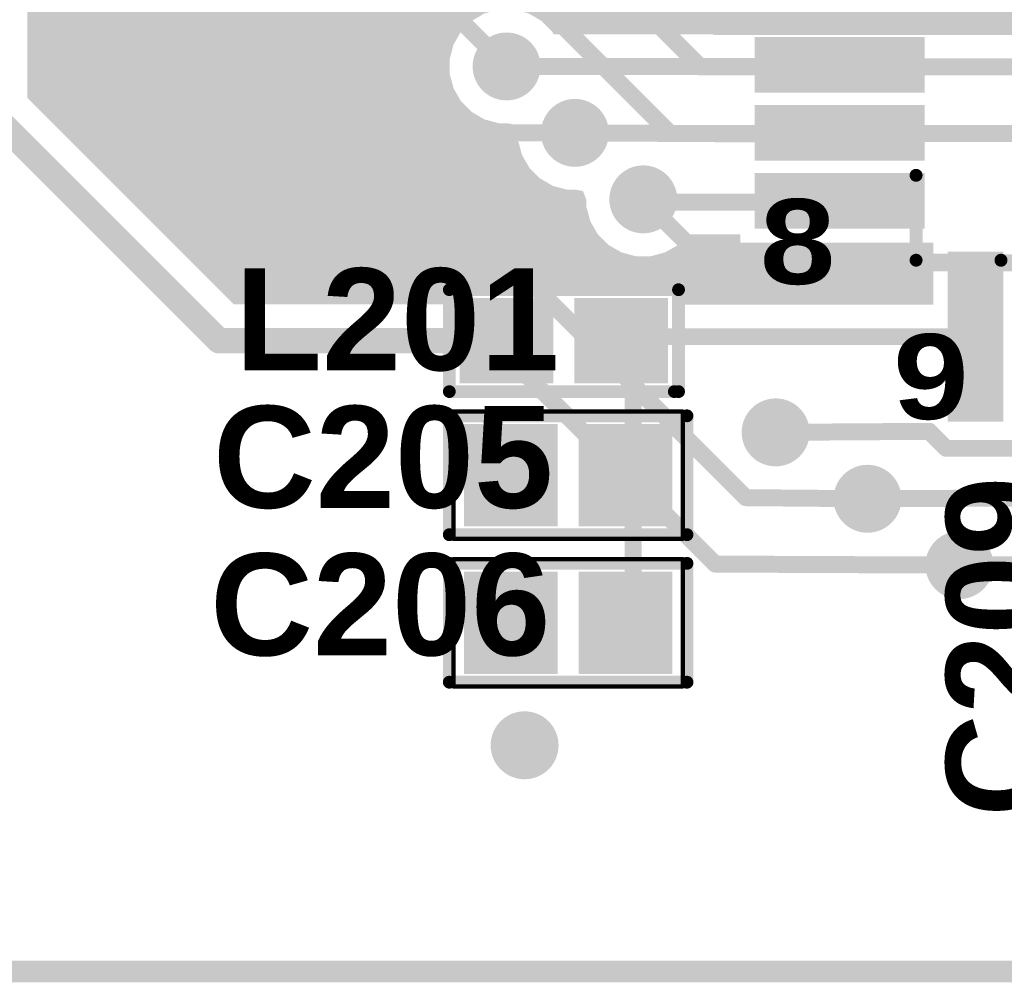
# Model space of a CAD drawing. Header units: inches. Extents: x -60 to 68, y -60 to 60.
# Tile 5 of 78: x -28 to -16, y -60 to -49. Entities that reach past the tile are written whole.
import ezdxf

# ---------------------------------------------------------------- set-up
doc = ezdxf.new("R2010")
doc.units = ezdxf.units.IN
for name, color, linetype in [('Bottom Copper', 5, 'Continuous'), ('Keep-Out Layer', 6, 'Continuous'), ('Mechanical 15', 56, 'Continuous'), ('Top Copper', 1, 'Continuous'), ('Top Mask', 216, 'Continuous'), ('Top Overlay', 2, 'Continuous'), ('Top Paste', 8, 'Continuous'), ('Via Holes', 16, 'Continuous')]:
    doc.layers.add(name, color=color, linetype=linetype)
doc.styles.add('Arial Black_Bold', font='txt', dxfattribs={"height": 0.2})
doc.styles.add('Arial_Bold', font='txt', dxfattribs={"height": 0.2})

# ---------------------------------------------------------------- blocks, each defined once
blk = doc.blocks.new('FERRITA_0603_85')
at = {"layer": 'Top Copper'}
for points in [[(-0.45, -0.4), (-0.45, 0.4), (0.45, 0.4), (0.45, -0.4)], [(0.9, -0.4), (0.9, 0.4), (1.8, 0.4), (1.8, -0.4)]]:
    blk.add_hatch(color=1, dxfattribs=at).paths.add_polyline_path(points)
at = {"layer": 'Top Mask'}
for points in [[(-0.552, -0.502), (-0.552, 0.502), (0.552, 0.502), (0.552, -0.502)], [(0.798, -0.502), (0.798, 0.502), (1.902, 0.502), (1.902, -0.502)]]:
    blk.add_hatch(color=216, dxfattribs=at).paths.add_polyline_path(points)
at = {"layer": 'Top Paste'}
for points in [[(-0.45, -0.4), (-0.45, 0.4), (0.45, 0.4), (0.45, -0.4)], [(0.9, -0.4), (0.9, 0.4), (1.8, 0.4), (1.8, -0.4)]]:
    blk.add_hatch(color=8, dxfattribs=at).paths.add_polyline_path(points)
at = {"layer": 'Top Overlay'}
for points in [[(-0.675, 0.6, 0.15, 0.15, 0), (-0.675, -0.6, 0.15, 0.15, 0)], [(-0.625, 0.6, 0.15, 0.15, 0), (-0.675, 0.6, 0.15, 0.15, 0)], [(2.025, 0.6, 0.15, 0.15, 0), (-0.625, 0.6, 0.15, 0.15, 0)], [(2.025, 0.6, 0.15, 0.15, 0), (2.025, -0.6, 0.15, 0.15, 0)], [(2.025, -0.6, 0.15, 0.15, 0), (-0.675, -0.6, 0.15, 0.15, 0)]]:
    blk.add_lwpolyline(points, format="xyseb", dxfattribs=at)
for points in [[(-0.713, 0.6, 0.075, 0.075, 1), (-0.637, 0.6, 0.075, 0.075, 1)], [(-0.713, 0.6, 0.075, 0.075, 1), (-0.637, 0.6, 0.075, 0.075, 1)], [(-0.663, 0.6, 0.075, 0.075, 1), (-0.588, 0.6, 0.075, 0.075, 1)], [(-0.663, 0.6, 0.075, 0.075, 1), (-0.588, 0.6, 0.075, 0.075, 1)], [(1.987, 0.6, 0.075, 0.075, 1), (2.062, 0.6, 0.075, 0.075, 1)], [(1.987, 0.6, 0.075, 0.075, 1), (2.062, 0.6, 0.075, 0.075, 1)], [(-0.713, -0.6, 0.075, 0.075, 1), (-0.637, -0.6, 0.075, 0.075, 1)], [(-0.713, -0.6, 0.075, 0.075, 1), (-0.637, -0.6, 0.075, 0.075, 1)], [(1.987, -0.6, 0.075, 0.075, 1), (2.062, -0.6, 0.075, 0.075, 1)], [(1.987, -0.6, 0.075, 0.075, 1), (2.062, -0.6, 0.075, 0.075, 1)]]:
    blk.add_lwpolyline(points, format="xyseb", close=True, dxfattribs=at)
blk = doc.blocks.new('TQFP32_7_7___LONGER_PADS_89')
at = {"layer": 'Top Copper'}
for points in [[(-3.185, 2.65), (-3.185, 4.45), (-2.735, 4.45), (-2.735, 2.65)], [(-2.385, 2.65), (-2.385, 4.45), (-1.935, 4.45), (-1.935, 2.65)], [(-1.585, 2.65), (-1.585, 4.45), (-1.135, 4.45), (-1.135, 2.65)], [(-0.785, 2.65), (-0.785, 4.45), (-0.335, 4.45), (-0.335, 2.65)], [(0.015, 2.65), (0.015, 4.45), (0.465, 4.45), (0.465, 2.65)], [(0.815, 2.65), (0.815, 4.45), (1.265, 4.45), (1.265, 2.65)], [(1.615, 2.65), (1.615, 4.45), (2.065, 4.45), (2.065, 2.65)], [(2.415, 2.65), (2.415, 4.45), (2.865, 4.45), (2.865, 2.65)], [(-3.66, 1.725), (-5.46, 1.725), (-5.46, 2.175), (-3.66, 2.175)], [(5.14, 1.725), (3.34, 1.725), (3.34, 2.175), (5.14, 2.175)], [(-3.66, 0.925), (-5.46, 0.925), (-5.46, 1.375), (-3.66, 1.375)], [(5.14, 0.925), (3.34, 0.925), (3.34, 1.375), (5.14, 1.375)], [(-3.66, 0.125), (-5.46, 0.125), (-5.46, 0.575), (-3.66, 0.575)], [(5.14, 0.125), (3.34, 0.125), (3.34, 0.575), (5.14, 0.575)], [(-3.66, -0.675), (-5.46, -0.675), (-5.46, -0.225), (-3.66, -0.225)], [(5.14, -0.675), (3.34, -0.675), (3.34, -0.225), (5.14, -0.225)], [(-3.66, -1.475), (-5.46, -1.475), (-5.46, -1.025), (-3.66, -1.025)], [(5.14, -1.475), (3.34, -1.475), (3.34, -1.025), (5.14, -1.025)], [(-3.66, -2.275), (-5.46, -2.275), (-5.46, -1.825), (-3.66, -1.825)], [(5.14, -2.275), (3.34, -2.275), (3.34, -1.825), (5.14, -1.825)], [(-3.66, -3.075), (-5.46, -3.075), (-5.46, -2.625), (-3.66, -2.625)], [(5.14, -3.075), (3.34, -3.075), (3.34, -2.625), (5.14, -2.625)], [(-3.66, -3.875), (-5.46, -3.875), (-5.46, -3.425), (-3.66, -3.425)], [(5.14, -3.875), (3.34, -3.875), (3.34, -3.425), (5.14, -3.425)], [(-3.185, -6.15), (-3.185, -4.35), (-2.735, -4.35), (-2.735, -6.15)], [(-2.385, -6.15), (-2.385, -4.35), (-1.935, -4.35), (-1.935, -6.15)], [(-1.585, -6.15), (-1.585, -4.35), (-1.135, -4.35), (-1.135, -6.15)], [(-0.785, -6.15), (-0.785, -4.35), (-0.335, -4.35), (-0.335, -6.15)], [(0.015, -6.15), (0.015, -4.35), (0.465, -4.35), (0.465, -6.15)], [(0.815, -6.15), (0.815, -4.35), (1.265, -4.35), (1.265, -6.15)], [(1.615, -6.15), (1.615, -4.35), (2.065, -4.35), (2.065, -6.15)], [(2.415, -6.15), (2.415, -4.35), (2.865, -4.35), (2.865, -6.15)]]:
    blk.add_hatch(color=1, dxfattribs=at).paths.add_polyline_path(points)
at = {"layer": 'Top Mask'}
for points in [[(-3.287, 2.548), (-3.287, 4.552), (-2.633, 4.552), (-2.633, 2.548)], [(-2.487, 2.548), (-2.487, 4.552), (-1.833, 4.552), (-1.833, 2.548)], [(-1.687, 2.548), (-1.687, 4.552), (-1.033, 4.552), (-1.033, 2.548)], [(-0.887, 2.548), (-0.887, 4.552), (-0.233, 4.552), (-0.233, 2.548)], [(-0.087, 2.548), (-0.087, 4.552), (0.567, 4.552), (0.567, 2.548)], [(0.713, 2.548), (0.713, 4.552), (1.367, 4.552), (1.367, 2.548)], [(1.513, 2.548), (1.513, 4.552), (2.167, 4.552), (2.167, 2.548)], [(2.313, 2.548), (2.313, 4.552), (2.967, 4.552), (2.967, 2.548)], [(-3.558, 1.623), (-5.562, 1.623), (-5.562, 2.277), (-3.558, 2.277)], [(5.242, 1.623), (3.238, 1.623), (3.238, 2.277), (5.242, 2.277)], [(-3.558, 0.823), (-5.562, 0.823), (-5.562, 1.477), (-3.558, 1.477)], [(5.242, 0.823), (3.238, 0.823), (3.238, 1.477), (5.242, 1.477)], [(-3.558, 0.023), (-5.562, 0.023), (-5.562, 0.677), (-3.558, 0.677)], [(5.242, 0.023), (3.238, 0.023), (3.238, 0.677), (5.242, 0.677)], [(-3.558, -0.777), (-5.562, -0.777), (-5.562, -0.123), (-3.558, -0.123)], [(5.242, -0.777), (3.238, -0.777), (3.238, -0.123), (5.242, -0.123)], [(-3.558, -1.577), (-5.562, -1.577), (-5.562, -0.923), (-3.558, -0.923)], [(5.242, -1.577), (3.238, -1.577), (3.238, -0.923), (5.242, -0.923)], [(-3.558, -2.377), (-5.562, -2.377), (-5.562, -1.723), (-3.558, -1.723)], [(5.242, -2.377), (3.238, -2.377), (3.238, -1.723), (5.242, -1.723)], [(-3.558, -3.177), (-5.562, -3.177), (-5.562, -2.523), (-3.558, -2.523)], [(5.242, -3.177), (3.238, -3.177), (3.238, -2.523), (5.242, -2.523)], [(-3.558, -3.977), (-5.562, -3.977), (-5.562, -3.323), (-3.558, -3.323)], [(5.242, -3.977), (3.238, -3.977), (3.238, -3.323), (5.242, -3.323)], [(-3.287, -6.252), (-3.287, -4.248), (-2.633, -4.248), (-2.633, -6.252)], [(-2.487, -6.252), (-2.487, -4.248), (-1.833, -4.248), (-1.833, -6.252)], [(-1.687, -6.252), (-1.687, -4.248), (-1.033, -4.248), (-1.033, -6.252)], [(-0.887, -6.252), (-0.887, -4.248), (-0.233, -4.248), (-0.233, -6.252)], [(-0.087, -6.252), (-0.087, -4.248), (0.567, -4.248), (0.567, -6.252)], [(0.713, -6.252), (0.713, -4.248), (1.367, -4.248), (1.367, -6.252)], [(1.513, -6.252), (1.513, -4.248), (2.167, -4.248), (2.167, -6.252)], [(2.313, -6.252), (2.313, -4.248), (2.967, -4.248), (2.967, -6.252)]]:
    blk.add_hatch(color=216, dxfattribs=at).paths.add_polyline_path(points)
at = {"layer": 'Top Paste'}
for points in [[(-3.185, 2.65), (-3.185, 4.45), (-2.735, 4.45), (-2.735, 2.65)], [(-2.385, 2.65), (-2.385, 4.45), (-1.935, 4.45), (-1.935, 2.65)], [(-1.585, 2.65), (-1.585, 4.45), (-1.135, 4.45), (-1.135, 2.65)], [(-0.785, 2.65), (-0.785, 4.45), (-0.335, 4.45), (-0.335, 2.65)], [(0.015, 2.65), (0.015, 4.45), (0.465, 4.45), (0.465, 2.65)], [(0.815, 2.65), (0.815, 4.45), (1.265, 4.45), (1.265, 2.65)], [(1.615, 2.65), (1.615, 4.45), (2.065, 4.45), (2.065, 2.65)], [(2.415, 2.65), (2.415, 4.45), (2.865, 4.45), (2.865, 2.65)], [(-3.66, 1.725), (-5.46, 1.725), (-5.46, 2.175), (-3.66, 2.175)], [(5.14, 1.725), (3.34, 1.725), (3.34, 2.175), (5.14, 2.175)], [(-3.66, 0.925), (-5.46, 0.925), (-5.46, 1.375), (-3.66, 1.375)], [(5.14, 0.925), (3.34, 0.925), (3.34, 1.375), (5.14, 1.375)], [(-3.66, 0.125), (-5.46, 0.125), (-5.46, 0.575), (-3.66, 0.575)], [(5.14, 0.125), (3.34, 0.125), (3.34, 0.575), (5.14, 0.575)], [(-3.66, -0.675), (-5.46, -0.675), (-5.46, -0.225), (-3.66, -0.225)], [(5.14, -0.675), (3.34, -0.675), (3.34, -0.225), (5.14, -0.225)], [(-3.66, -1.475), (-5.46, -1.475), (-5.46, -1.025), (-3.66, -1.025)], [(5.14, -1.475), (3.34, -1.475), (3.34, -1.025), (5.14, -1.025)], [(-3.66, -2.275), (-5.46, -2.275), (-5.46, -1.825), (-3.66, -1.825)], [(5.14, -2.275), (3.34, -2.275), (3.34, -1.825), (5.14, -1.825)], [(-3.66, -3.075), (-5.46, -3.075), (-5.46, -2.625), (-3.66, -2.625)], [(5.14, -3.075), (3.34, -3.075), (3.34, -2.625), (5.14, -2.625)], [(-3.66, -3.875), (-5.46, -3.875), (-5.46, -3.425), (-3.66, -3.425)], [(5.14, -3.875), (3.34, -3.875), (3.34, -3.425), (5.14, -3.425)], [(-3.185, -6.15), (-3.185, -4.35), (-2.735, -4.35), (-2.735, -6.15)], [(-2.385, -6.15), (-2.385, -4.35), (-1.935, -4.35), (-1.935, -6.15)], [(-1.585, -6.15), (-1.585, -4.35), (-1.135, -4.35), (-1.135, -6.15)], [(-0.785, -6.15), (-0.785, -4.35), (-0.335, -4.35), (-0.335, -6.15)], [(0.015, -6.15), (0.015, -4.35), (0.465, -4.35), (0.465, -6.15)], [(0.815, -6.15), (0.815, -4.35), (1.265, -4.35), (1.265, -6.15)], [(1.615, -6.15), (1.615, -4.35), (2.065, -4.35), (2.065, -6.15)], [(2.415, -6.15), (2.415, -4.35), (2.865, -4.35), (2.865, -6.15)]]:
    blk.add_hatch(color=8, dxfattribs=at).paths.add_polyline_path(points)
at = {"layer": 'Top Overlay'}
for points in [[(-4.535, 2.66, 0.25, 0.25, 1), (-4.785, 2.66, 0.25, 0.25, 1)], [(-4.848, 2.66, 0.125, 0.125, 1), (-4.723, 2.66, 0.125, 0.125, 1)], [(-4.597, 2.66, 0.125, 0.125, 1), (-4.473, 2.66, 0.125, 0.125, 1)], [(-3.198, 2.65, 0.0762, 0.0762, 1), (-3.122, 2.65, 0.0762, 0.0762, 1)], [(-3.198, 2.65, 0.0762, 0.0762, 1), (-3.122, 2.65, 0.0762, 0.0762, 1)], [(-2.698, 2.65, 0.0762, 0.0762, 1), (-2.622, 2.65, 0.0762, 0.0762, 1)], [(2.302, 2.65, 0.0762, 0.0762, 1), (2.378, 2.65, 0.0762, 0.0762, 1)], [(3.302, 2.65, 0.0762, 0.0762, 1), (3.378, 2.65, 0.0762, 0.0762, 1)], [(3.302, 2.65, 0.0762, 0.0762, 1), (3.378, 2.65, 0.0762, 0.0762, 1)], [(-3.698, 2.15, 0.0762, 0.0762, 1), (-3.622, 2.15, 0.0762, 0.0762, 1)], [(-3.698, 2.15, 0.0762, 0.0762, 1), (-3.622, 2.15, 0.0762, 0.0762, 1)], [(-3.698, 1.65, 0.0762, 0.0762, 1), (-3.622, 1.65, 0.0762, 0.0762, 1)], [(3.302, 1.65, 0.0762, 0.0762, 1), (3.378, 1.65, 0.0762, 0.0762, 1)], [(-3.698, -3.35, 0.0762, 0.0762, 1), (-3.622, -3.35, 0.0762, 0.0762, 1)], [(3.302, -3.35, 0.0762, 0.0762, 1), (3.378, -3.35, 0.0762, 0.0762, 1)], [(-3.698, -4.35, 0.0762, 0.0762, 1), (-3.622, -4.35, 0.0762, 0.0762, 1)], [(-3.698, -4.35, 0.0762, 0.0762, 1), (-3.622, -4.35, 0.0762, 0.0762, 1)], [(-2.698, -4.35, 0.0762, 0.0762, 1), (-2.622, -4.35, 0.0762, 0.0762, 1)], [(2.302, -4.35, 0.0762, 0.0762, 1), (2.378, -4.35, 0.0762, 0.0762, 1)], [(3.302, -4.35, 0.0762, 0.0762, 1), (3.378, -4.35, 0.0762, 0.0762, 1)], [(3.302, -4.35, 0.0762, 0.0762, 1), (3.378, -4.35, 0.0762, 0.0762, 1)]]:
    blk.add_lwpolyline(points, format="xyseb", close=True, dxfattribs=at)
for points in [[(-3.66, 2.15, 0.152, 0.152, 0), (-3.16, 2.65, 0.152, 0.152, 0)], [(-3.16, 2.65, 0.152, 0.152, 0), (-2.66, 2.65, 0.152, 0.152, 0)], [(2.34, 2.65, 0.152, 0.152, 0), (3.34, 2.65, 0.152, 0.152, 0)], [(3.34, 1.65, 0.152, 0.152, 0), (3.34, 2.65, 0.152, 0.152, 0)], [(-3.66, 1.65, 0.152, 0.152, 0), (-3.66, 2.15, 0.152, 0.152, 0)], [(-3.66, -4.35, 0.152, 0.152, 0), (-3.66, -3.35, 0.152, 0.152, 0)], [(3.34, -4.35, 0.152, 0.152, 0), (3.34, -3.35, 0.152, 0.152, 0)], [(-3.66, -4.35, 0.152, 0.152, 0), (-2.66, -4.35, 0.152, 0.152, 0)], [(2.34, -4.35, 0.152, 0.152, 0), (3.34, -4.35, 0.152, 0.152, 0)]]:
    blk.add_lwpolyline(points, format="xyseb", dxfattribs=at)
at = {"layer": 'Top Overlay', "style": 'Arial Black_Bold'}
for s, p in [('32', (-4.46, 3.97)), ('25', (3.23, 3.97)), ('1', (-5.5, 2.48)), ('24', (4.36, 2.56)), ('8', (-5.5, -4.63)), ('17', (4.36, -4.66)), ('9', (-3.93, -6.22)), ('16', (3.09, -6.22))]:
    blk.add_text(s, height=1, rotation=360, dxfattribs=at).set_placement(p)
blk = doc.blocks.new('CAPC0603_121')
at = {"layer": 'Top Copper'}
for points in [[(-1.125, -0.5), (-1.125, 0.5), (-0.225, 0.5), (-0.225, -0.5)], [(0.225, -0.5), (0.225, 0.5), (1.125, 0.5), (1.125, -0.5)]]:
    blk.add_hatch(color=1, dxfattribs=at).paths.add_polyline_path(points)
at = {"layer": 'Top Mask'}
for points in [[(-1.227, -0.602), (-1.227, 0.602), (-0.123, 0.602), (-0.123, -0.602)], [(0.123, -0.602), (0.123, 0.602), (1.227, 0.602), (1.227, -0.602)]]:
    blk.add_hatch(color=216, dxfattribs=at).paths.add_polyline_path(points)
at = {"layer": 'Top Paste'}
for points in [[(-1.125, -0.5), (-1.125, 0.5), (-0.225, 0.5), (-0.225, -0.5)], [(0.225, -0.5), (0.225, 0.5), (1.125, 0.5), (1.125, -0.5)]]:
    blk.add_hatch(color=8, dxfattribs=at).paths.add_polyline_path(points)
at = {"layer": 'Mechanical 15'}
for points in [[(1.35, 0.75, 0.05, 0.05, 0), (-1.35, 0.75, 0.05, 0.05, 0)], [(-1.35, 0.75, 0.05, 0.05, 0), (-1.35, -0.75, 0.05, 0.05, 0)], [(1.35, -0.75, 0.05, 0.05, 0), (1.35, 0.75, 0.05, 0.05, 0)], [(1.35, -0.75, 0.05, 0.05, 0), (-1.35, -0.75, 0.05, 0.05, 0)]]:
    blk.add_lwpolyline(points, format="xyseb", dxfattribs=at)
for points in [[(-1.362, 0.75, 0.025, 0.025, 1), (-1.338, 0.75, 0.025, 0.025, 1)], [(-1.362, 0.75, 0.025, 0.025, 1), (-1.338, 0.75, 0.025, 0.025, 1)], [(1.337, 0.75, 0.025, 0.025, 1), (1.362, 0.75, 0.025, 0.025, 1)], [(1.337, 0.75, 0.025, 0.025, 1), (1.362, 0.75, 0.025, 0.025, 1)], [(-1.362, -0.75, 0.025, 0.025, 1), (-1.338, -0.75, 0.025, 0.025, 1)], [(-1.362, -0.75, 0.025, 0.025, 1), (-1.338, -0.75, 0.025, 0.025, 1)], [(1.337, -0.75, 0.025, 0.025, 1), (1.362, -0.75, 0.025, 0.025, 1)], [(1.337, -0.75, 0.025, 0.025, 1), (1.362, -0.75, 0.025, 0.025, 1)]]:
    blk.add_lwpolyline(points, format="xyseb", close=True, dxfattribs=at)
at = {"layer": 'Top Overlay'}
for points in [[(-1.4, 0.7, 0.15, 0.15, 0), (-1.4, -0.7, 0.15, 0.15, 0)], [(1.4, 0.7, 0.15, 0.15, 0), (-1.4, 0.7, 0.15, 0.15, 0)], [(1.4, 0.7, 0.15, 0.15, 0), (1.4, -0.7, 0.15, 0.15, 0)], [(1.4, -0.7, 0.15, 0.15, 0), (-1.4, -0.7, 0.15, 0.15, 0)]]:
    blk.add_lwpolyline(points, format="xyseb", dxfattribs=at)
for points in [[(-1.438, 0.7, 0.075, 0.075, 1), (-1.362, 0.7, 0.075, 0.075, 1)], [(-1.438, 0.7, 0.075, 0.075, 1), (-1.362, 0.7, 0.075, 0.075, 1)], [(1.362, 0.7, 0.075, 0.075, 1), (1.438, 0.7, 0.075, 0.075, 1)], [(1.362, 0.7, 0.075, 0.075, 1), (1.438, 0.7, 0.075, 0.075, 1)], [(-1.438, -0.7, 0.075, 0.075, 1), (-1.362, -0.7, 0.075, 0.075, 1)], [(-1.438, -0.7, 0.075, 0.075, 1), (-1.362, -0.7, 0.075, 0.075, 1)], [(1.362, -0.7, 0.075, 0.075, 1), (1.438, -0.7, 0.075, 0.075, 1)], [(1.362, -0.7, 0.075, 0.075, 1), (1.438, -0.7, 0.075, 0.075, 1)]]:
    blk.add_lwpolyline(points, format="xyseb", close=True, dxfattribs=at)
blk = doc.blocks.new('CAPC0603_122')
at = {"layer": 'Top Copper'}
for points in [[(-1.125, -0.5), (-1.125, 0.5), (-0.225, 0.5), (-0.225, -0.5)], [(0.225, -0.5), (0.225, 0.5), (1.125, 0.5), (1.125, -0.5)]]:
    blk.add_hatch(color=1, dxfattribs=at).paths.add_polyline_path(points)
at = {"layer": 'Top Mask'}
for points in [[(-1.227, -0.602), (-1.227, 0.602), (-0.123, 0.602), (-0.123, -0.602)], [(0.123, -0.602), (0.123, 0.602), (1.227, 0.602), (1.227, -0.602)]]:
    blk.add_hatch(color=216, dxfattribs=at).paths.add_polyline_path(points)
at = {"layer": 'Top Paste'}
for points in [[(-1.125, -0.5), (-1.125, 0.5), (-0.225, 0.5), (-0.225, -0.5)], [(0.225, -0.5), (0.225, 0.5), (1.125, 0.5), (1.125, -0.5)]]:
    blk.add_hatch(color=8, dxfattribs=at).paths.add_polyline_path(points)
at = {"layer": 'Mechanical 15'}
for points in [[(-1.35, 0.75, 0.05, 0.05, 0), (-1.35, -0.75, 0.05, 0.05, 0)], [(1.35, 0.75, 0.05, 0.05, 0), (-1.35, 0.75, 0.05, 0.05, 0)], [(1.35, -0.75, 0.05, 0.05, 0), (1.35, 0.75, 0.05, 0.05, 0)], [(1.35, -0.75, 0.05, 0.05, 0), (-1.35, -0.75, 0.05, 0.05, 0)]]:
    blk.add_lwpolyline(points, format="xyseb", dxfattribs=at)
for points in [[(-1.362, 0.75, 0.025, 0.025, 1), (-1.338, 0.75, 0.025, 0.025, 1)], [(-1.362, 0.75, 0.025, 0.025, 1), (-1.338, 0.75, 0.025, 0.025, 1)], [(1.337, 0.75, 0.025, 0.025, 1), (1.362, 0.75, 0.025, 0.025, 1)], [(1.337, 0.75, 0.025, 0.025, 1), (1.362, 0.75, 0.025, 0.025, 1)], [(-1.362, -0.75, 0.025, 0.025, 1), (-1.338, -0.75, 0.025, 0.025, 1)], [(-1.362, -0.75, 0.025, 0.025, 1), (-1.338, -0.75, 0.025, 0.025, 1)], [(1.337, -0.75, 0.025, 0.025, 1), (1.362, -0.75, 0.025, 0.025, 1)], [(1.337, -0.75, 0.025, 0.025, 1), (1.362, -0.75, 0.025, 0.025, 1)]]:
    blk.add_lwpolyline(points, format="xyseb", close=True, dxfattribs=at)
at = {"layer": 'Top Overlay'}
for points in [[(1.4, 0.7, 0.15, 0.15, 0), (-1.4, 0.7, 0.15, 0.15, 0)], [(-1.4, 0.7, 0.15, 0.15, 0), (-1.4, -0.7, 0.15, 0.15, 0)], [(1.4, 0.7, 0.15, 0.15, 0), (1.4, -0.7, 0.15, 0.15, 0)], [(1.4, -0.7, 0.15, 0.15, 0), (-1.4, -0.7, 0.15, 0.15, 0)]]:
    blk.add_lwpolyline(points, format="xyseb", dxfattribs=at)
for points in [[(-1.438, 0.7, 0.075, 0.075, 1), (-1.362, 0.7, 0.075, 0.075, 1)], [(-1.438, 0.7, 0.075, 0.075, 1), (-1.362, 0.7, 0.075, 0.075, 1)], [(1.362, 0.7, 0.075, 0.075, 1), (1.438, 0.7, 0.075, 0.075, 1)], [(1.362, 0.7, 0.075, 0.075, 1), (1.438, 0.7, 0.075, 0.075, 1)], [(-1.438, -0.7, 0.075, 0.075, 1), (-1.362, -0.7, 0.075, 0.075, 1)], [(-1.438, -0.7, 0.075, 0.075, 1), (-1.362, -0.7, 0.075, 0.075, 1)], [(1.362, -0.7, 0.075, 0.075, 1), (1.438, -0.7, 0.075, 0.075, 1)], [(1.362, -0.7, 0.075, 0.075, 1), (1.438, -0.7, 0.075, 0.075, 1)]]:
    blk.add_lwpolyline(points, format="xyseb", close=True, dxfattribs=at)

msp = doc.modelspace()

# ---------------------------------------------------------------- hatches: boundary and pattern name
at = {"layer": 'Bottom Copper'}
msp.add_hatch(color=5, dxfattribs=at).paths.add_polyline_path([(-9.852, -41.652), (-9.852, -45.353), (-10.863, -46.364), (-10.901, -46.354), (-11.077, -46.354), (-11.248, -46.399), (-11.4, -46.488), (-11.525, -46.612), (-11.613, -46.765), (-11.659, -46.935), (-11.659, -47.112), (-11.613, -47.282), (-11.525, -47.435), (-11.419, -47.541), (-11.409, -47.618), (-11.419, -47.696), (-11.525, -47.801), (-11.613, -47.954), (-11.659, -48.124), (-11.659, -48.301), (-11.613, -48.471), (-11.525, -48.624), (-11.419, -48.73), (-11.409, -48.807), (-11.419, -48.884), (-11.525, -48.99), (-11.613, -49.143), (-11.659, -49.313), (-11.659, -49.49), (-11.613, -49.66), (-11.593, -49.696), (-11.666, -49.823), (-11.792, -49.823), (-14.058, -47.557), (-14.18, -47.475), (-14.325, -47.446), (-14.325, -47.446), (-14.998, -47.446), (-15.018, -47.412), (-15.143, -47.288), (-15.295, -47.199), (-15.466, -47.154), (-15.642, -47.154), (-15.813, -47.199), (-15.965, -47.288), (-16.09, -47.412), (-16.178, -47.565), (-16.224, -47.735), (-16.224, -47.912), (-16.178, -48.082), (-16.09, -48.235), (-15.965, -48.36), (-15.813, -48.448), (-15.642, -48.494), (-15.466, -48.494), (-15.439, -48.486), (-15.349, -48.594), (-15.349, -48.678), (-15.463, -48.777), (-15.47, -48.778), (-15.642, -48.778), (-15.813, -48.824), (-15.965, -48.912), (-16.09, -49.037), (-16.11, -49.071), (-19.671, -49.071), (-22.014, -46.728), (-21.96, -46.602), (-17.139, -46.602), (-17.12, -46.636), (-16.995, -46.761), (-16.842, -46.849), (-16.672, -46.895), (-16.495, -46.895), (-16.325, -46.849), (-16.172, -46.761), (-16.047, -46.636), (-15.959, -46.484), (-15.914, -46.313), (-15.914, -46.141), (-15.912, -46.134), (-15.814, -46.019), (-15.711, -46.019), (-15.54, -45.974), (-15.388, -45.886), (-15.263, -45.761), (-15.175, -45.608), (-15.129, -45.438), (-15.129, -45.261), (-15.175, -45.091), (-15.263, -44.938), (-15.388, -44.813), (-15.54, -44.725), (-15.711, -44.68), (-15.887, -44.68), (-16.058, -44.725), (-16.21, -44.813), (-16.335, -44.938), (-16.355, -44.972), (-21.74, -44.972), (-24.277, -42.435), (-24.224, -42.308), (-11.706, -42.308), (-11.686, -42.342), (-11.561, -42.467), (-11.409, -42.555), (-11.238, -42.601), (-11.062, -42.601), (-10.891, -42.555), (-10.739, -42.467), (-10.614, -42.342), (-10.526, -42.189), (-10.48, -42.019), (-10.48, -41.847), (-10.479, -41.84), (-10.38, -41.725), (-10.277, -41.725), (-10.107, -41.68), (-9.979, -41.606)])
h = msp.add_hatch(color=5, dxfattribs=at)
edge = h.paths.add_edge_path()
edge.add_arc((-22.11, -49.442), 0.4, 0, 360)
h = msp.add_hatch(color=5, dxfattribs=at)
edge = h.paths.add_edge_path()
edge.add_arc((-26.714, -49.802), 0.4, 0, 360)
h = msp.add_hatch(color=5, dxfattribs=at)
edge = h.paths.add_edge_path()
edge.add_arc((-21.305, -50.224), 0.4, 0, 360)
h = msp.add_hatch(color=5, dxfattribs=at)
edge = h.paths.add_edge_path()
edge.add_arc((-20.5, -51.007), 0.4, 0, 360)
h = msp.add_hatch(color=5, dxfattribs=at)
edge = h.paths.add_edge_path()
edge.add_arc((-24.792, -51.592), 0.4, 0, 360)
h = msp.add_hatch(color=5, dxfattribs=at)
edge = h.paths.add_edge_path()
edge.add_arc((-18.941, -53.751), 0.4, 0, 360)
h = msp.add_hatch(color=5, dxfattribs=at)
edge = h.paths.add_edge_path()
edge.add_arc((-17.859, -54.533), 0.4, 0, 360)
h = msp.add_hatch(color=5, dxfattribs=at)
edge = h.paths.add_edge_path()
edge.add_arc((-16.777, -55.314), 0.4, 0, 360)
h = msp.add_hatch(color=5, dxfattribs=at)
edge = h.paths.add_edge_path()
edge.add_arc((-21.898, -57.436), 0.4, 0, 360)
at = {"layer": 'Top Copper'}
h = msp.add_hatch(color=1, dxfattribs=at)
h.paths.add_polyline_path([(-18.128, -42.539), (-17.113, -42.539), (-17.082, -42.654), (-17.082, -42.654), (-17.082, -44.929), (-19.357, -44.929), (-19.357, -45.039), (-19.852, -45.039), (-20.721, -44.17), (-20.844, -44.088), (-20.988, -44.059), (-20.988, -44.059), (-21.333, -44.059), (-21.333, -43.796), (-23.673, -43.796), (-23.673, -44.059), (-24.081, -44.059), (-24.081, -43.667), (-25.521, -43.667), (-25.521, -43.683), (-26.024, -43.683), (-26.024, -44.437), (-26.024, -45.191), (-25.521, -45.191), (-25.521, -45.207), (-24.081, -45.207), (-24.081, -44.814), (-23.673, -44.814), (-23.673, -45.336), (-21.333, -45.336), (-21.333, -44.814), (-21.144, -44.814), (-20.275, -45.683), (-20.181, -45.746), (-20.172, -45.786), (-20.172, -45.847), (-20.181, -45.887), (-20.275, -45.95), (-21.144, -46.819), (-21.333, -46.819), (-21.333, -46.296), (-23.673, -46.296), (-23.673, -46.819), (-24.077, -46.819), (-24.077, -46.421), (-25.517, -46.421), (-25.517, -46.437), (-26.02, -46.437), (-26.02, -47.191), (-26.02, -47.945), (-25.517, -47.945), (-25.517, -47.961), (-24.077, -47.961), (-24.077, -47.574), (-23.673, -47.574), (-23.673, -47.836), (-21.333, -47.836), (-21.333, -47.574), (-20.988, -47.574), (-20.988, -47.574), (-20.844, -47.545), (-20.721, -47.463), (-19.852, -46.594), (-19.357, -46.594), (-19.357, -47.519), (-19.357, -48.319), (-19.357, -49.065), (-21.554, -49.065), (-21.574, -49.03), (-21.699, -48.906), (-21.851, -48.817), (-22.022, -48.772), (-22.198, -48.772), (-22.369, -48.817), (-22.521, -48.906), (-22.646, -49.03), (-22.734, -49.183), (-22.78, -49.354), (-22.78, -49.53), (-22.734, -49.7), (-22.646, -49.853), (-22.521, -49.978), (-22.369, -50.066), (-22.198, -50.112), (-22.096, -50.112), (-22.015, -50.128), (-21.975, -50.231), (-21.975, -50.312), (-21.929, -50.483), (-21.841, -50.636), (-21.716, -50.76), (-21.564, -50.849), (-21.393, -50.894), (-21.291, -50.894), (-21.21, -50.91), (-21.17, -51.013), (-21.17, -51.095), (-21.124, -51.265), (-21.036, -51.418), (-20.911, -51.543), (-20.758, -51.631), (-20.588, -51.677), (-20.412, -51.677), (-20.241, -51.631), (-20.088, -51.543), (-19.965, -51.42), (-19.357, -51.42), (-19.357, -51.519), (-17.082, -51.519), (-17.082, -52.246), (-20.04, -52.246), (-20.04, -52.001), (-22.83, -52.001), (-22.83, -52.243), (-25.322, -52.243), (-27.756, -49.809), (-27.756, -43.689), (-26.433, -42.366), (-23.163, -42.351), (-22.075, -42.346), (-21.144, -42.346), (-21.144, -42.536), (-19.604, -42.536), (-19.604, -42.346), (-18.128, -42.346)])
h.paths.add_polyline_path([(-26.278, -43.683), (-26.855, -43.683), (-26.855, -44.31), (-26.278, -44.31)], flags=0)
h.paths.add_polyline_path([(-26.278, -44.564), (-26.855, -44.564), (-26.855, -45.191), (-26.278, -45.191)], flags=0)
h.paths.add_polyline_path([(-26.274, -46.437), (-26.851, -46.437), (-26.851, -47.064), (-26.274, -47.064)], flags=0)
h.paths.add_polyline_path([(-26.274, -47.318), (-26.851, -47.318), (-26.851, -47.945), (-26.274, -47.945)], flags=0)
h = msp.add_hatch(color=1, dxfattribs=at)
edge = h.paths.add_edge_path()
edge.add_arc((-22.11, -49.442), 0.4, 0, 360)
h = msp.add_hatch(color=1, dxfattribs=at)
edge = h.paths.add_edge_path()
edge.add_arc((-26.714, -49.802), 0.4, 0, 360)
h = msp.add_hatch(color=1, dxfattribs=at)
edge = h.paths.add_edge_path()
edge.add_arc((-21.305, -50.224), 0.4, 0, 360)
h = msp.add_hatch(color=1, dxfattribs=at)
edge = h.paths.add_edge_path()
edge.add_arc((-20.5, -51.007), 0.4, 0, 360)
h = msp.add_hatch(color=1, dxfattribs=at)
edge = h.paths.add_edge_path()
edge.add_arc((-24.792, -51.592), 0.4, 0, 360)
h = msp.add_hatch(color=1, dxfattribs=at)
edge = h.paths.add_edge_path()
edge.add_arc((-18.941, -53.751), 0.4, 0, 360)
h = msp.add_hatch(color=1, dxfattribs=at)
edge = h.paths.add_edge_path()
edge.add_arc((-17.859, -54.533), 0.4, 0, 360)
h = msp.add_hatch(color=1, dxfattribs=at)
edge = h.paths.add_edge_path()
edge.add_arc((-16.777, -55.314), 0.4, 0, 360)
h = msp.add_hatch(color=1, dxfattribs=at)
edge = h.paths.add_edge_path()
edge.add_arc((-21.898, -57.436), 0.4, 0, 360)
at = {"layer": 'Via Holes'}
h = msp.add_hatch(color=7, dxfattribs=at)
edge = h.paths.add_edge_path()
edge.add_arc((-22.11, -49.442), 0.2, 0, 360)
h = msp.add_hatch(color=7, dxfattribs=at)
edge = h.paths.add_edge_path()
edge.add_arc((-26.714, -49.802), 0.2, 0, 360)
h = msp.add_hatch(color=7, dxfattribs=at)
edge = h.paths.add_edge_path()
edge.add_arc((-21.305, -50.224), 0.2, 0, 360)
h = msp.add_hatch(color=7, dxfattribs=at)
edge = h.paths.add_edge_path()
edge.add_arc((-20.5, -51.007), 0.2, 0, 360)
h = msp.add_hatch(color=7, dxfattribs=at)
edge = h.paths.add_edge_path()
edge.add_arc((-24.792, -51.592), 0.2, 0, 360)
h = msp.add_hatch(color=7, dxfattribs=at)
edge = h.paths.add_edge_path()
edge.add_arc((-18.941, -53.751), 0.2, 0, 360)
h = msp.add_hatch(color=7, dxfattribs=at)
edge = h.paths.add_edge_path()
edge.add_arc((-17.859, -54.533), 0.2, 0, 360)
h = msp.add_hatch(color=7, dxfattribs=at)
edge = h.paths.add_edge_path()
edge.add_arc((-16.777, -55.314), 0.2, 0, 360)
h = msp.add_hatch(color=7, dxfattribs=at)
edge = h.paths.add_edge_path()
edge.add_arc((-21.898, -57.436), 0.2, 0, 360)

# ---------------------------------------------------------------- linework, layer by layer
at = {"layer": 'Bottom Copper'}
for points in [[(-40.128, -29.148, 0.2, 0.2, 0), (-19.827, -49.448, 0.2, 0.2, 0)], [(-40.935, -29.478, 0.2, 0.2, 0), (-20.181, -50.233, 0.2, 0.2, 0)], [(-33.863, -37.689, 0.2, 0.2, 0), (-22.11, -49.442, 0.2, 0.2, 0)], [(-33.921, -38.781, 0.2, 0.2, 0), (-22.478, -50.224, 0.2, 0.2, 0)], [(-30.672, -43.14, 0.2, 0.2, 0), (-19.292, -54.52, 0.2, 0.2, 0)], [(-31.002, -43.951, 0.2, 0.2, 0), (-19.652, -55.302, 0.2, 0.2, 0)], [(-19.827, -49.448, 0.2, 0.2, 0), (-15.554, -49.448, 0.2, 0.2, 0)], [(-22.478, -50.224, 0.2, 0.2, 0), (-21.305, -50.224, 0.2, 0.2, 0)], [(-20.181, -50.233, 0.2, 0.2, 0), (-14.679, -50.233, 0.2, 0.2, 0)], [(-20.5, -51.007, 0.2, 0.2, 0), (-19.751, -51.755, 0.2, 0.2, 0)], [(-19.751, -51.755, 0.2, 0.2, 0), (16.876, -51.755, 0.2, 0.2, 0)], [(-19.292, -54.52, 0.2, 0.2, 0), (-17.859, -54.533, 0.2, 0.2, 0)], [(-19.652, -55.302, 0.2, 0.2, 0), (-16.777, -55.314, 0.2, 0.2, 0)]]:
    msp.add_lwpolyline(points, format="xyseb", dxfattribs=at)
for points in [[(-22.16, -49.442, 0.1, 0.1, 1), (-22.06, -49.442, 0.1, 0.1, 1)], [(-19.877, -49.448, 0.1, 0.1, 1), (-19.777, -49.448, 0.1, 0.1, 1)], [(-19.877, -49.448, 0.1, 0.1, 1), (-19.777, -49.448, 0.1, 0.1, 1)], [(-22.528, -50.224, 0.1, 0.1, 1), (-22.428, -50.224, 0.1, 0.1, 1)], [(-22.528, -50.224, 0.1, 0.1, 1), (-22.428, -50.224, 0.1, 0.1, 1)], [(-21.355, -50.224, 0.1, 0.1, 1), (-21.255, -50.224, 0.1, 0.1, 1)], [(-20.231, -50.233, 0.1, 0.1, 1), (-20.131, -50.233, 0.1, 0.1, 1)], [(-20.231, -50.233, 0.1, 0.1, 1), (-20.131, -50.233, 0.1, 0.1, 1)], [(-20.55, -51.007, 0.1, 0.1, 1), (-20.45, -51.007, 0.1, 0.1, 1)], [(-19.801, -51.755, 0.1, 0.1, 1), (-19.701, -51.755, 0.1, 0.1, 1)], [(-19.801, -51.755, 0.1, 0.1, 1), (-19.701, -51.755, 0.1, 0.1, 1)], [(-19.342, -54.52, 0.1, 0.1, 1), (-19.242, -54.52, 0.1, 0.1, 1)], [(-19.342, -54.52, 0.1, 0.1, 1), (-19.242, -54.52, 0.1, 0.1, 1)], [(-17.909, -54.533, 0.1, 0.1, 1), (-17.809, -54.533, 0.1, 0.1, 1)], [(-19.702, -55.302, 0.1, 0.1, 1), (-19.602, -55.302, 0.1, 0.1, 1)], [(-19.702, -55.302, 0.1, 0.1, 1), (-19.602, -55.302, 0.1, 0.1, 1)], [(-16.827, -55.314, 0.1, 0.1, 1), (-16.727, -55.314, 0.1, 0.1, 1)]]:
    msp.add_lwpolyline(points, format="xyseb", close=True, dxfattribs=at)
at = {"layer": 'Keep-Out Layer'}
for points in [[(-50, -60.1, 0.254, 0.254, 0), (-24.4, -60.1, 0.254, 0.254, 0)], [(-24.4, -60.1, 0.254, 0.254, 0), (6.7, -60.1, 0.254, 0.254, 0)]]:
    msp.add_lwpolyline(points, format="xyseb", dxfattribs=at)
msp.add_lwpolyline([(-24.463, -60.1, 0.127, 0.127, 1), (-24.336, -60.1, 0.127, 0.127, 1)], format="xyseb", close=True, dxfattribs=at)
msp.add_lwpolyline([(-24.463, -60.1, 0.127, 0.127, 1), (-24.336, -60.1, 0.127, 0.127, 1)], format="xyseb", close=True, dxfattribs=at)
at = {"layer": 'Top Copper'}
for points in [[(-22.11, -49.442, 0.2, 0.2, 0), (-18.205, -49.442, 0.2, 0.2, 0)], [(-18.205, -49.442, 0.2, 0.2, 0), (-18.187, -49.424, 0.2, 0.2, 0)], [(-28.184, -49.986, 0.3, 0.3, 0), (-25.499, -52.671, 0.3, 0.3, 0)], [(-21.305, -50.224, 0.2, 0.2, 0), (-18.206, -50.242, 0.2, 0.2, 0)], [(-18.206, -50.242, 0.2, 0.2, 0), (-18.188, -50.223, 0.2, 0.2, 0)], [(-20.5, -51.007, 0.2, 0.2, 0), (-20.464, -51.042, 0.2, 0.2, 0)], [(-20.464, -51.042, 0.2, 0.2, 0), (-18.206, -51.042, 0.2, 0.2, 0)], [(-18.206, -51.042, 0.2, 0.2, 0), (-18.187, -51.024, 0.2, 0.2, 0)], [(-25.499, -52.671, 0.3, 0.3, 0), (-22.11, -52.671, 0.3, 0.3, 0)], [(-20.638, -52.671, 0.2, 0.2, 0), (-20.591, -52.624, 0.2, 0.2, 0)], [(-20.591, -52.624, 0.2, 0.2, 0), (-16.587, -52.624, 0.2, 0.2, 0)], [(-20.619, -56.346, 0.2, 0.2, 0), (-20.619, -53.009, 0.2, 0.2, 0)], [(-18.941, -53.751, 0.2, 0.2, 0), (-17.131, -53.739, 0.2, 0.2, 0)], [(-17.131, -53.739, 0.2, 0.2, 0), (-16.931, -53.939, 0.2, 0.2, 0)], [(-16.931, -53.939, 0.2, 0.2, 0), (-16.019, -53.939, 0.2, 0.2, 0)], [(-17.859, -54.533, 0.2, 0.2, 0), (-15.396, -54.52, 0.2, 0.2, 0)], [(-16.777, -55.314, 0.2, 0.2, 0), (-15.182, -55.302, 0.2, 0.2, 0)]]:
    msp.add_lwpolyline(points, format="xyseb", dxfattribs=at)
for points in [[(-22.16, -49.442, 0.1, 0.1, 1), (-22.06, -49.442, 0.1, 0.1, 1)], [(-18.255, -49.442, 0.1, 0.1, 1), (-18.155, -49.442, 0.1, 0.1, 1)], [(-18.255, -49.442, 0.1, 0.1, 1), (-18.155, -49.442, 0.1, 0.1, 1)], [(-18.237, -49.424, 0.1, 0.1, 1), (-18.137, -49.424, 0.1, 0.1, 1)], [(-21.355, -50.224, 0.1, 0.1, 1), (-21.255, -50.224, 0.1, 0.1, 1)], [(-18.256, -50.242, 0.1, 0.1, 1), (-18.156, -50.242, 0.1, 0.1, 1)], [(-18.256, -50.242, 0.1, 0.1, 1), (-18.156, -50.242, 0.1, 0.1, 1)], [(-18.238, -50.223, 0.1, 0.1, 1), (-18.138, -50.223, 0.1, 0.1, 1)], [(-20.55, -51.007, 0.1, 0.1, 1), (-20.45, -51.007, 0.1, 0.1, 1)], [(-20.514, -51.042, 0.1, 0.1, 1), (-20.414, -51.042, 0.1, 0.1, 1)], [(-20.514, -51.042, 0.1, 0.1, 1), (-20.414, -51.042, 0.1, 0.1, 1)], [(-18.256, -51.042, 0.1, 0.1, 1), (-18.156, -51.042, 0.1, 0.1, 1)], [(-18.256, -51.042, 0.1, 0.1, 1), (-18.156, -51.042, 0.1, 0.1, 1)], [(-18.237, -51.024, 0.1, 0.1, 1), (-18.137, -51.024, 0.1, 0.1, 1)], [(-25.574, -52.671, 0.15, 0.15, 1), (-25.424, -52.671, 0.15, 0.15, 1)], [(-25.574, -52.671, 0.15, 0.15, 1), (-25.424, -52.671, 0.15, 0.15, 1)], [(-22.185, -52.671, 0.15, 0.15, 1), (-22.035, -52.671, 0.15, 0.15, 1)], [(-20.641, -52.624, 0.1, 0.1, 1), (-20.541, -52.624, 0.1, 0.1, 1)], [(-20.641, -52.624, 0.1, 0.1, 1), (-20.541, -52.624, 0.1, 0.1, 1)], [(-16.637, -52.624, 0.1, 0.1, 1), (-16.537, -52.624, 0.1, 0.1, 1)], [(-20.688, -52.671, 0.1, 0.1, 1), (-20.588, -52.671, 0.1, 0.1, 1)], [(-20.669, -53.009, 0.1, 0.1, 1), (-20.569, -53.009, 0.1, 0.1, 1)], [(-18.991, -53.751, 0.1, 0.1, 1), (-18.891, -53.751, 0.1, 0.1, 1)], [(-17.181, -53.739, 0.1, 0.1, 1), (-17.081, -53.739, 0.1, 0.1, 1)], [(-17.181, -53.739, 0.1, 0.1, 1), (-17.081, -53.739, 0.1, 0.1, 1)], [(-16.981, -53.939, 0.1, 0.1, 1), (-16.881, -53.939, 0.1, 0.1, 1)], [(-16.981, -53.939, 0.1, 0.1, 1), (-16.881, -53.939, 0.1, 0.1, 1)], [(-17.909, -54.533, 0.1, 0.1, 1), (-17.809, -54.533, 0.1, 0.1, 1)], [(-16.827, -55.314, 0.1, 0.1, 1), (-16.727, -55.314, 0.1, 0.1, 1)], [(-20.669, -56.346, 0.1, 0.1, 1), (-20.569, -56.346, 0.1, 0.1, 1)]]:
    msp.add_lwpolyline(points, format="xyseb", close=True, dxfattribs=at)

# ---------------------------------------------------------------- block references
msp.add_blockref('TQFP32_7_7___LONGER_PADS_89', (-13.627, -47.374))
at = {"rotation": 180}
for name, p in [('FERRITA_0603_85', (-20.76, -52.671)), ('CAPC0603_122', (-21.385, -54.256)), ('CAPC0603_121', (-21.385, -55.993))]:
    msp.add_blockref(name, p, dxfattribs=at)

# ---------------------------------------------------------------- texts
at = {"layer": 'Top Overlay', "style": 'Arial_Bold'}
for s, p in [('L201', (-25.309, -53.019)), ('C205', (-25.568, -54.64)), ('C206', (-25.601, -56.377))]:
    msp.add_text(s, height=1.2, dxfattribs=at).set_placement(p)
msp.add_text('C209', height=1.2, rotation=90, dxfattribs=at).set_placement((-15.735, -58.278))

doc.saveas('drawing.dxf')
